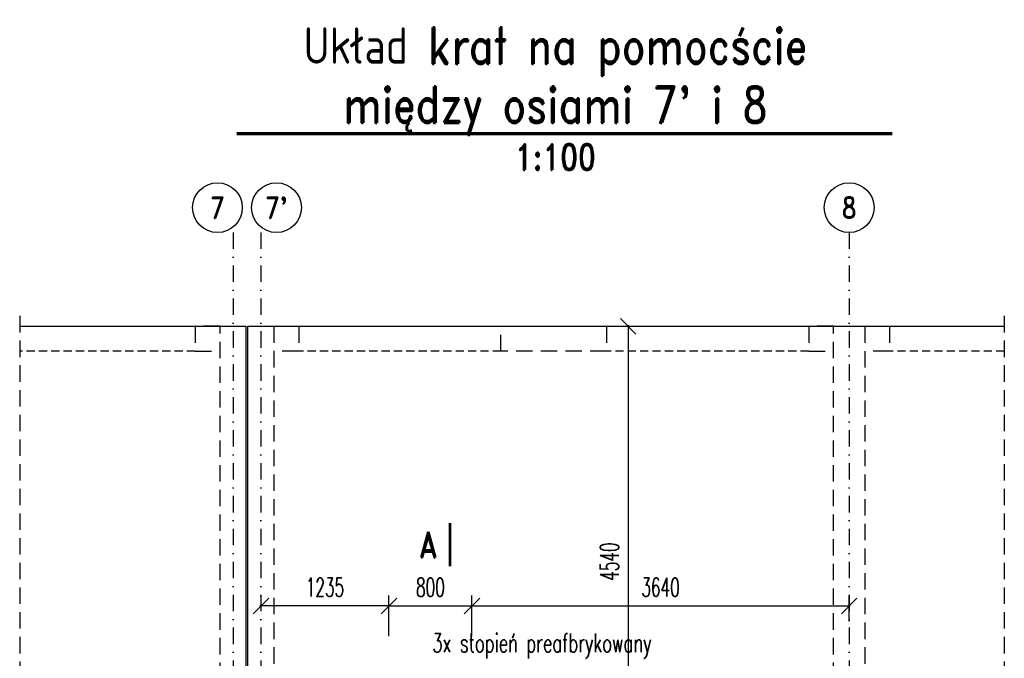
# Model space of a CAD drawing. Header units: millimetres. Extents: x -228255 to 14536, y -140109 to 119945.
# Tile 17 of 123: x -212899 to -203399, y 84517 to 90677. Entities that reach past the tile are written whole.
import ezdxf
from ezdxf.enums import TextEntityAlignment as Align

# ---------------------------------------------------------------- set-up
doc = ezdxf.new("R2010")
doc.units = ezdxf.units.MM
doc.header["$LTSCALE"] = 2.5
for name, pattern in [('DASHDOT', [25.4, 12.7, -6.35, 0, -6.35]), ('DASHED', [19.05, 12.7, -6.35]), ('DASHED2', [9.525, 6.35, -3.175])]:
    doc.linetypes.add(name, pattern=pattern)
for name, color, linetype in [('Gruba', 6, 'Continuous'), ('Krata pomostowa', 41, 'Continuous'), ('Nadproza', 202, 'DASHED2'), ('Opis_osi', 7, 'Continuous'), ('Osie', 134, 'DASHDOT'), ('Przerywana', 5, 'DASHED'), ('Sciany_nosne', 2, 'DASHED'), ('Widok', 8, 'Continuous'), ('Wymiary', 86, 'Continuous')]:
    doc.layers.add(name, color=color, linetype=linetype)
doc.styles.add('Romans', font='romans.shx', dxfattribs={"width": 0.6})
doc.styles.get("Standard").update_dxf_attribs({"font": 'romans.shx', "width": 0.65})
doc.styles.add('style1', font='romand.shx', dxfattribs={"width": 0.8})
doc.dimstyles.new('Skala_100', dxfattribs={"dimtxt": 180, "dimasz": 150, "dimexe": 100, "dimexo": 200, "dimgap": 90, "dimtad": 1, "dimdec": 0, "dimrnd": 1, "dimdsep": 46, "dimtxsty": 'Romans', "dimblk": 'OBLIQUE', "dimcen": 0, "dimdle": 10, "dimclrd": 256, "dimclre": 256, "dimclrt": 31, "dimadec": 0, "dimazin": 0, "dimtfac": 1, "dimtdec": 0, "dimtix": 1, "dimtmove": 2, "dimatfit": 0, "dimfxl": 1, "dimtolj": 1, "dimtzin": 0, "dimlwd": -1, "dimlwe": -1, "dimarcsym": 0})

# ---------------------------------------------------------------- blocks, each defined once
blk = doc.blocks.new('Os_centrum')
at = {"color": 7}
blk.add_circle((0, 0), 30, dxfattribs=at)
at = {"color": 31, "style": 'style1', "width": 0.8}
blk.add_attdef('222', text='', height=25, dxfattribs=at).set_placement((0, 0), align=Align.MIDDLE)
blk = doc.blocks.new('_Oblique')
at = {"color": 0, "linetype": 'ByBlock', "lineweight": -2}
blk.add_line((-0.5, -0.5), (0.5, 0.5), dxfattribs=at)
blk = doc.blocks.new('*D1508')
at = {"layer": 'Defpoints', "color": 0, "transparency": 16777216}
for p in [(-207320.6, 87719.2), (-207028.4, 83179.2), (-206835.7, 83179.2)]:
    blk.add_point(p, dxfattribs=at)
at = {"layer": 'Wymiary', "transparency": 16777216}
for p, q in [((-207120.6, 87719.2), (-206928.4, 87719.2)), ((-207028.4, 87729.2), (-207028.4, 83169.2)), ((-207035.7, 83179.2), (-207128.4, 83179.2))]:
    blk.add_line(p, q, dxfattribs=at)
at = {"layer": 'Wymiary', "transparency": 16777216, "xscale": 150, "yscale": 150, "zscale": 150}
for p, rotation in [((-207028.4, 87719.2), 90), ((-207028.4, 83179.2), 270)]:
    blk.add_blockref('_Oblique', p, dxfattribs=dict(at, rotation=rotation))
at = {"layer": 'Wymiary', "color": 31, "transparency": 16777216, "insert": (-207208.4, 85449.2), "char_height": 180, "attachment_point": 5, "rotation": 90, "style": 'Romans'}
blk.add_mtext('\\A1;4540', dxfattribs=at)
blk = doc.blocks.new('*D1580')
at = {"layer": 'Defpoints', "color": 0, "ltscale": 0.5, "transparency": 16777216}
for p in [(-210570.6, 85021.8), (-210570.6, 84912.4), (-209335.6, 84531.7)]:
    blk.add_point(p, dxfattribs=at)
at = {"layer": 'Wymiary', "ltscale": 0.5, "transparency": 16777216}
for p, q in [((-210570.6, 85112.4), (-210570.6, 85121.8)), ((-209335.6, 84731.7), (-209335.6, 85121.8)), ((-209325.6, 85021.8), (-210580.6, 85021.8))]:
    blk.add_line(p, q, dxfattribs=at)
at = {"layer": 'Wymiary', "ltscale": 0.5, "transparency": 16777216, "xscale": 150, "yscale": 150, "zscale": 150, "rotation": 180}
blk.add_blockref('_Oblique', (-210570.6, 85021.8), dxfattribs=at)
at = {"layer": 'Wymiary', "ltscale": 0.5, "transparency": 16777216, "xscale": 150, "yscale": 150, "zscale": 150}
blk.add_blockref('_Oblique', (-209335.6, 85021.8), dxfattribs=at)
at = {"layer": 'Wymiary', "color": 31, "ltscale": 0.5, "transparency": 16777216, "insert": (-209953.1, 85201.8), "char_height": 180, "attachment_point": 5, "style": 'Romans'}
blk.add_mtext('\\A1;1235', dxfattribs=at)
blk = doc.blocks.new('*D1581')
at = {"layer": 'Defpoints', "color": 0, "ltscale": 0.5, "transparency": 16777216}
for p in [(-208535.6, 85021.8), (-209335.6, 84531.7), (-208535.6, 84531.7)]:
    blk.add_point(p, dxfattribs=at)
at = {"layer": 'Wymiary', "ltscale": 0.5, "transparency": 16777216}
for p, q in [((-209335.6, 84731.7), (-209335.6, 85121.8)), ((-208535.6, 84731.7), (-208535.6, 85121.8)), ((-209345.6, 85021.8), (-208525.6, 85021.8))]:
    blk.add_line(p, q, dxfattribs=at)
at = {"layer": 'Wymiary', "ltscale": 0.5, "transparency": 16777216, "xscale": 150, "yscale": 150, "zscale": 150, "rotation": 180}
blk.add_blockref('_Oblique', (-209335.6, 85021.8), dxfattribs=at)
at = {"layer": 'Wymiary', "ltscale": 0.5, "transparency": 16777216, "xscale": 150, "yscale": 150, "zscale": 150}
blk.add_blockref('_Oblique', (-208535.6, 85021.8), dxfattribs=at)
at = {"layer": 'Wymiary', "color": 31, "ltscale": 0.5, "transparency": 16777216, "insert": (-208935.6, 85201.8), "char_height": 180, "attachment_point": 5, "style": 'Romans'}
blk.add_mtext('\\A1;800', dxfattribs=at)
blk = doc.blocks.new('*D1582')
at = {"layer": 'Defpoints', "color": 0, "ltscale": 0.5, "transparency": 16777216}
for p in [(-204895.6, 85021.8), (-204895.6, 84670.7), (-208535.6, 84531.7)]:
    blk.add_point(p, dxfattribs=at)
at = {"layer": 'Wymiary', "ltscale": 0.5, "transparency": 16777216}
for p, q in [((-208535.6, 84731.7), (-208535.6, 85121.8)), ((-204895.6, 84870.7), (-204895.6, 85121.8)), ((-208545.6, 85021.8), (-204885.6, 85021.8))]:
    blk.add_line(p, q, dxfattribs=at)
at = {"layer": 'Wymiary', "ltscale": 0.5, "transparency": 16777216, "xscale": 150, "yscale": 150, "zscale": 150, "rotation": 180}
blk.add_blockref('_Oblique', (-208535.6, 85021.8), dxfattribs=at)
at = {"layer": 'Wymiary', "ltscale": 0.5, "transparency": 16777216, "xscale": 150, "yscale": 150, "zscale": 150}
blk.add_blockref('_Oblique', (-204895.6, 85021.8), dxfattribs=at)
at = {"layer": 'Wymiary', "color": 31, "ltscale": 0.5, "transparency": 16777216, "insert": (-206715.6, 85201.8), "char_height": 180, "attachment_point": 5, "style": 'Romans'}
blk.add_mtext('\\A1;3640', dxfattribs=at)

msp = doc.modelspace()

# ---------------------------------------------------------------- linework, layer by layer
at = {"layer": 'Gruba'}
for points, const_width in [([(-210805.07, 89577.25), (-204480.07, 89577.25)], 30), ([(-208747.03, 85821.45), (-208747.03, 85404.78)], 25)]:
    msp.add_lwpolyline(points, dxfattribs=dict(at, const_width=const_width))
at = {"layer": 'Nadproza', "ltscale": 5}
for p, q in [((-212898.7, 87719.24), (-211206.22, 87719.24)), ((-210206.22, 87719.24), (-208255.61, 87719.24)), ((-207235.61, 87719.24), (-205285.61, 87719.24)), ((-204505.61, 87719.24), (-203398.7, 87719.24)), ((-211206.22, 87479.24), (-212898.7, 87479.24)), ((-208255.61, 87479.24), (-210206.22, 87479.24)), ((-205285.61, 87479.24), (-207235.61, 87479.24)), ((-203398.7, 87479.24), (-204505.61, 87479.24))]:
    msp.add_line(p, q, dxfattribs=at)
at = {"layer": 'Osie', "ltscale": 5}
for p, q in [((-210840.61, 88623.95), (-210840.61, 72031.09)), ((-210570.61, 88623.95), (-210570.61, 72031.09)), ((-204895.61, 88623.95), (-204895.61, 72031.09))]:
    msp.add_line(p, q, dxfattribs=at)
at = {"layer": 'Przerywana', "ltscale": 5}
for p, q in [((-212898.7, 87819.24), (-212898.7, 73219.24)), ((-203398.7, 87819.24), (-203398.7, 73219.24))]:
    msp.add_line(p, q, dxfattribs=at)
at = {"layer": 'Sciany_nosne', "ltscale": 5}
for p, q in [((-210965.42, 87719.24), (-211205.42, 87719.24)), ((-211205.42, 87719.24), (-211205.42, 87479.24)), ((-210965.42, 81459.24), (-210965.42, 87719.24)), ((-210965.42, 87719.24), (-210715.42, 87719.24)), ((-210715.42, 87719.24), (-210715.42, 81459.24)), ((-210696.22, 81459.24), (-210696.22, 87719.24)), ((-210696.22, 87719.24), (-210446.22, 87719.24)), ((-210446.22, 87719.24), (-210446.22, 81459.24)), ((-210446.22, 87719.24), (-210206.22, 87719.24)), ((-210206.22, 87719.24), (-210206.22, 87479.24)), ((-208255.61, 87719.24), (-207235.61, 87719.24)), ((-208255.61, 87479.24), (-208255.61, 87719.24)), ((-207235.61, 87719.24), (-207235.61, 87479.24)), ((-205045.61, 87719.24), (-205285.61, 87719.24)), ((-205285.61, 87719.24), (-205285.61, 87479.24)), ((-205045.61, 81459.24), (-205045.61, 87719.24)), ((-205045.61, 87719.24), (-204745.61, 87719.24)), ((-204745.61, 87719.24), (-204745.61, 81459.24)), ((-204745.61, 87719.24), (-204505.61, 87719.24)), ((-204505.61, 87719.24), (-204505.61, 87479.24)), ((-211205.42, 87479.24), (-210965.42, 87479.24)), ((-210206.22, 87479.24), (-210446.22, 87479.24)), ((-207235.61, 87479.24), (-208255.61, 87479.24)), ((-205285.61, 87479.24), (-205045.61, 87479.24)), ((-204505.61, 87479.24), (-204745.61, 87479.24))]:
    msp.add_line(p, q, dxfattribs=at)
at = {"layer": 'Widok'}
for p, q in [((-212898.7, 87719.24), (-210715.42, 87719.24)), ((-210715.42, 87719.24), (-210715.42, 73319.24)), ((-210696.22, 87719.24), (-203398.7, 87719.24)), ((-210696.22, 73319.24), (-210696.22, 87719.24))]:
    msp.add_line(p, q, dxfattribs=at)

# ---------------------------------------------------------------- block references
at = {"layer": 'Opis_osi', "ltscale": 5, "xscale": 8, "yscale": 8, "zscale": 8}
for p, values in [((-210990.61, 88863.95), {'222': '7'}), ((-210420.61, 88863.95), {'222': "7'"}), ((-204895.61, 88863.95), {'222': '8'})]:
    msp.add_blockref('Os_centrum', p, dxfattribs=at).add_auto_attribs(values)

# ---------------------------------------------------------------- texts
at = {"layer": 'Gruba', "style": 'style1', "width": 0.8}
for s, p in [('Układ krat na pomocście', (-207730.07, 90147.25)), ("między osiami 7' i 8", (-207730.07, 89577.25))]:
    msp.add_text(s, height=350, dxfattribs=at).set_placement(p, align=Align.BOTTOM_CENTER)
msp.add_text('1:100', height=250, dxfattribs=at).set_placement((-207730.07, 89477.25), align=Align.TOP_CENTER)
msp.add_text('A', height=250, dxfattribs=at).set_placement((-208872.03, 85613.12), align=Align.MIDDLE_RIGHT)
at = {"layer": 'Krata pomostowa', "ltscale": 0.5, "width": 0.65}
msp.add_text('3x stopień preafbrykowany', height=180, dxfattribs=at).set_placement((-208917.89, 84575.37))

# ---------------------------------------------------------------- dimensions: what is measured, and where the dimension line sits
at = {"layer": 'Wymiary'}
dim = msp.add_linear_dim(base=(-207028.38, 83179.24), p1=(-207320.64, 87719.24), p2=(-206835.7, 83179.24), angle=90, dimstyle='Skala_100', dxfattribs=at)
dim.commit()
dim.dimension.update_dxf_attribs({"geometry": '*D1508', "text_midpoint": (-207208.38, 85449.24)})
at = {"layer": 'Wymiary', "ltscale": 0.5}
for base, p1, p2, picture, middle in [((-210570.61, 85021.76), (-209335.61, 84531.65), (-210570.61, 84912.42), '*D1580', (-209953.11, 85201.76)), ((-208535.61, 85021.76), (-209335.61, 84531.65), (-208535.61, 84531.65), '*D1581', (-208935.61, 85201.76)), ((-204895.61, 85021.76), (-208535.61, 84531.65), (-204895.61, 84670.66), '*D1582', (-206715.61, 85201.76))]:
    dim = msp.add_linear_dim(base=base, p1=p1, p2=p2, dimstyle='Skala_100', dxfattribs=at)
    dim.commit()
    dim.dimension.update_dxf_attribs({"geometry": picture, "text_midpoint": middle})

doc.saveas('drawing.dxf')
